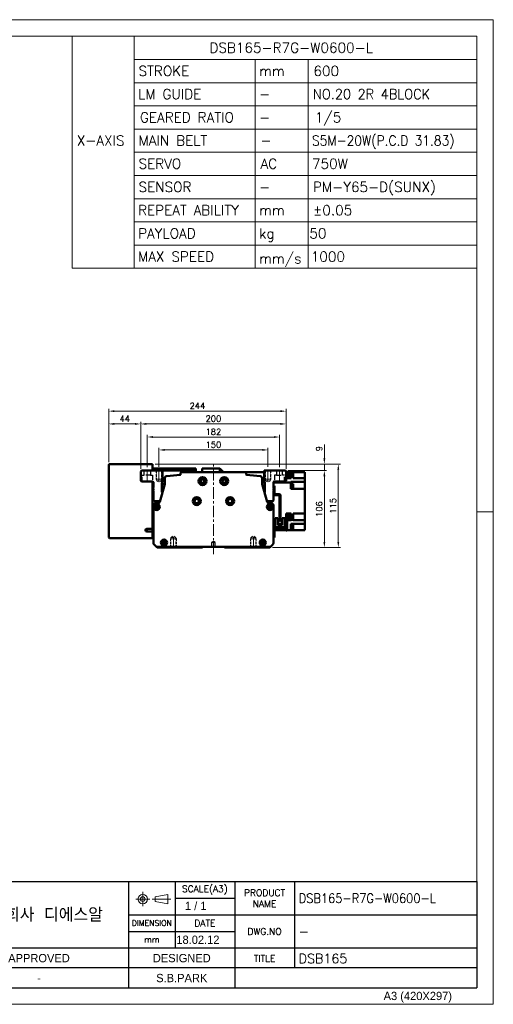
# Model space of a CAD drawing. Header units: millimetres. Extents: x 46891 to 50463, y 6223 to 9884.
# Tile 5 of 5: x 49811 to 50463, y 8529 to 9884. Entities that reach past the tile are written whole.
import ezdxf
from ezdxf.enums import TextEntityAlignment as Align

# ---------------------------------------------------------------- set-up
doc = ezdxf.new("R2010")
doc.units = ezdxf.units.MM
doc.header["$LTSCALE"] = 0.5
for name, pattern in [('CENTER', [50.8, 31.75, -6.35, 6.35, -6.35]), ('HIDDEN', [9.525, 6.35, -3.175]), ('HIDDENX2', [19.05, 12.7, -6.35])]:
    doc.linetypes.add(name, pattern=pattern)
doc.layers.get('0').update_dxf_attribs({"lineweight": 20})
for name, color, linetype, lineweight in [('1', 1, 'CENTER', 13), ('4', 4, 'Continuous', 13), ('외형선(ISO)', 7, 'Continuous', 50)]:
    doc.layers.add(name, color=color, linetype=linetype, lineweight=lineweight)
doc.layers.add('2', color=2, linetype='HIDDENX2')
doc.layers.add('3', color=3, linetype='Continuous')
doc.styles.add('ACISOGDT', font='amgdt.shx')
doc.styles.add('DSR TEXT', font='romans.shx', dxfattribs={"bigfont": 'whgtxt.shx'})
doc.styles.get("Standard").update_dxf_attribs({"font": 'romans.shx', "bigfont": 'whgtxt.shx'})
doc.dimstyles.new('DSR', dxfattribs={"dimscale": 2, "dimtxt": 3, "dimasz": 3, "dimexe": 0.5, "dimexo": 0.5, "dimgap": 0.5, "dimtad": 1, "dimdsep": 46, "dimtxsty": 'Standard', "dimcen": 2.5, "dimclrd": 4, "dimclre": 4, "dimclrt": 2, "dimadec": 0, "dimazin": 2, "dimtfac": 1, "dimtmove": 0, "dimatfit": 3, "dimfxl": 0, "dimlwd": -1, "dimlwe": -1, "dimarcsym": 0})

# ---------------------------------------------------------------- blocks, each defined once
blk = doc.blocks.new('A$C13F00394')
for p, q in [((109.11, 28.14), (105.34, 27.43)), ((105.34, 27.43), (105.34, 26.01)), ((109.11, 25.3), (109.11, 28.14)), ((-202.34, 25.67), (-191.42, 25.67)), ((-202.34, 25.3), (-191.42, 25.3)), ((105.34, 26.01), (109.11, 25.3))]:
    blk.add_line(p, q)
for radius in [1.42, 0.71]:
    blk.add_circle((101.56, 26.76), radius)
at = {"layer": '1'}
for p, q in [((103.69, 26.76), (99.44, 26.76)), ((101.56, 28.89), (101.56, 24.63)), ((104.41, 26.76), (110.04, 26.76))]:
    blk.add_line(p, q, dxfattribs=at)
at = {"layer": '3'}
for p, q in [((0, 32), (-207.68, 32)), ((0, 32), (202.32, 32)), ((0, 32), (0, 0)), ((43.43, 32), (43.43, 0)), ((97.32, 32), (97.32, 12)), ((111.32, 32), (111.32, 12)), ((129.32, 32), (129.32, 0)), ((147.32, 32), (147.32, 6)), ((202.32, 32), (202.32, 0)), ((0, 28), (25, 24)), ((43.43, 28), (0, 28)), ((25, 28), (25, 0)), ((34.7, 28), (34.7, 0)), ((111.32, 27), (129.32, 27)), ((43.43, 24), (0, 24)), ((97.32, 22), (202.32, 22)), ((43.43, 20), (0, 20)), ((43.43, 16), (0, 16)), ((97.32, 17), (129.32, 17)), ((0, 12), (129.32, 12)), ((97.32, 12), (97.32, 0)), ((129.32, 12), (202.32, 12)), ((43.43, 8), (0, 8)), ((97.32, 6), (43.43, 6)), ((129.32, 6), (97.32, 6)), ((202.32, 6), (129.32, 6)), ((43.43, 4), (0, 4)), ((0, 0), (202.32, 0))]:
    blk.add_line(p, q, dxfattribs=at)
at = {"color": 0, "style": 'DSR TEXT'}
for s, height, p in [('조립 치수 허용차', 2, (11.97, 29.02)), ('등급', 1.5, (20.77, 25.52)), ('정밀급', 1.5, (27.18, 25.37)), ('보통급', 1.3, (36.41, 25.38)), ('치수 구분', 1.5, (0.69, 24.78)), (' 0.5 초과 6 이하', 1.6, (0.56, 21.19)), (' 6 초과 30 이하', 1.6, (0.49, 17.19)), (' 30 초과 120 이하', 1.6, (0.49, 13.19)), (' 120 초과 315 이하', 1.6, (0.49, 9.19)), (' 315 초과 1000 이하', 1.6, (0.49, 5.19)), (' 1000 초과 2000 이하', 1.6, (0.49, 1.19))]:
    blk.add_text(s, height=height, dxfattribs=at).set_placement(p)
at = {"color": 7, "style": 'ACISOGDT'}
for s, p in [('APPROVED', (70.28, 8.93)), ('DESIGNED', (113.35, 8.93))]:
    blk.add_text(s, height=2.5, dxfattribs=at).set_placement(p, align=Align.MIDDLE_CENTER)
at = {"color": 7, "attachment_point": 5, "style": 'DSR TEXT'}
for s, insert, char_height in [('SCALE(A3)', (120.32, 29.5), 2), ('PRODUCT\\PNAME', (138.32, 27), 2), ('주식회사 디에스알', (70.37, 22), 4.2), ('DIMENSION', (104.32, 19.5), 1.7), ('DATE', (120.32, 19.5), 2), ('DWG.NO', (138.32, 17), 2), ('mm', (104.32, 14.5), 1.8), ('TITLE', (138.32, 8.83), 2)]:
    blk.add_mtext(s, dxfattribs=dict(at, insert=insert, char_height=char_height))
at = {"color": 0, "char_height": 1.6, "attachment_point": 5, "style": 'DSR TEXT'}
for s, insert in [('%%P0.05', (29.85, 22)), ('%%P0.1', (39.07, 22)), ('%%P0.1', (29.85, 18)), ('%%P0.2', (39.07, 18)), ('%%P0.15', (29.85, 14)), ('%%P0.3', (39.07, 14)), ('%%P0.2', (29.85, 10)), ('%%P0.5', (39.07, 10)), ('%%P0.3', (29.85, 6)), ('%%P0.8', (39.07, 6)), ('%%P0.5', (29.85, 2)), ('%%P1.2', (39.07, 2))]:
    blk.add_mtext(s, dxfattribs=dict(at, insert=insert))
at = {"layer": '4', "color": 0, "style": 'DSR TEXT'}
blk.add_text('NOTE', height=3, dxfattribs=at).set_placement((-202.39, 26.38))
blk = doc.blocks.new('A$C1C1952E1')
for p, q in [((293, 292), (293, 222)), ((311.67, 292), (311.67, 222)), ((311.67, 285), (415, 285)), ((348.18, 285), (348.18, 222)), ((364.13, 285), (364.13, 222)), ((311.67, 278), (415, 278)), ((311.67, 271), (415, 271)), ((311.67, 264), (415, 264)), ((311.67, 257), (415, 257)), ((311.67, 250), (415, 250)), ((311.67, 243), (415, 243)), ((311.67, 236), (415, 236)), ((311.67, 229), (415, 229)), ((293, 222), (415, 222))]:
    blk.add_line(p, q)
at = {"color": 1}
blk.add_lwpolyline([(0, 0), (420, 0), (420, 297), (0, 297)], close=True, dxfattribs=at)
at = {"color": 3}
blk.add_lwpolyline([(5, 5), (415, 5), (415, 292), (5, 292)], close=True, dxfattribs=at)
at = {"color": 7, "style": 'ACISOGDT'}
blk.add_text('A3 (420X297)', height=2.5, dxfattribs=at).set_placement((386.91, 1.28))
blk = doc.blocks.new('A$C1E181772')
at = {"layer": '외형선(ISO)'}
for p, q in [((17.4, 71), (17.4, 59.6)), ((19, 71), (17.4, 71)), ((9, 22), (9, 57.5)), ((10.6, 57.5), (10.6, 22)), ((11.1, 59.6), (16.9, 59.6)), ((16.9, 58), (11.1, 58)), ((17.4, 59.6), (18.9, 59.6)), ((1.6, 25), (0, 25)), ((0, 22), (0, 25)), ((0, 22), (0, 12)), ((1.6, 25), (1.6, 22)), ((1.6, 12.1), (1.6, 22)), ((3.3, 26.5), (3.3, 14.1)), ((7, 26.5), (3.3, 26.5)), ((3.3, 11.6), (3.3, 14.1)), ((5.3, 14.1), (3.3, 14.1)), ((14.7, 14.1), (5.3, 14.1)), ((7, 17.1), (7, 26.5)), ((7, 18.1), (13, 18.1)), ((13, 17.8), (7, 17.8)), ((7, 17.1), (13, 17.1)), ((10.6, 22), (9, 22)), ((16.7, 26.5), (13, 26.5)), ((13, 26.5), (13, 17.1)), ((16.7, 14.1), (14.7, 14.1)), ((16.7, 14.1), (16.7, 26.5)), ((16.7, 14.1), (16.7, 11.6)), ((2, 10), (16.9, 10)), ((17, 11.6), (2.1, 11.6)), ((17.4, 9.5), (17.4, 3)), ((17.4, 0), (17.4, 3)), ((17.4, 0), (19, 0))]:
    blk.add_line(p, q, dxfattribs=at)
for centre, radius, start, end in [((11.1, 57.5), 2.1, 90, 180), ((11.1, 57.5), 0.5, 90, 180), ((16.9, 60.1), 0.5, 270, 0), ((16.9, 60.1), 2.1, 270, 346.2259), ((2, 12), 2, 179.9999, 269.9999), ((2.1, 12.1), 0.5, 179.9999, 269.9999), ((16.9, 9.5), 0.5, 359.9999, 89.9999), ((17, 9.6), 2, 0.2454, 89.9999)]:
    blk.add_arc(centre, radius, start, end, dxfattribs=at)
blk = doc.blocks.new('*D127')
at = {"color": 1, "linetype": 'ByBlock'}
for p, q in [((50002.9, 9268.6), (50002.9, 9295)), ((50145.1, 9292), (50010.7, 9292)), ((50152.9, 9268.6), (50152.9, 9295))]:
    blk.add_line(p, q, dxfattribs=at)
at = {"color": 1}
for points in [[(50010.7, 9293.3), (50010.7, 9290.7), (50002.9, 9292)], [(50145.1, 9293.3), (50145.1, 9290.7), (50152.9, 9292)]]:
    blk.add_solid(points, dxfattribs=at)
at = {"layer": 'Defpoints', "color": 0}
for p in [(50002.9, 9292), (50002.9, 9265), (50152.9, 9265)]:
    blk.add_point(p, dxfattribs=at)
at = {"color": 3, "insert": (50077.9, 9299.2), "char_height": 8.4, "attachment_point": 5, "style": 'DSR TEXT'}
blk.add_mtext('150', dxfattribs=at)
blk = doc.blocks.new('*D128')
at = {"color": 1, "linetype": 'ByBlock'}
for p, q in [((49986.9, 9268.2), (49986.9, 9312.8)), ((50168.9, 9268.2), (50168.9, 9312.8)), ((50161.1, 9309.8), (49994.7, 9309.8))]:
    blk.add_line(p, q, dxfattribs=at)
at = {"color": 1}
for points in [[(49994.7, 9311.1), (49994.7, 9308.5), (49986.9, 9309.8)], [(50161.1, 9311.1), (50161.1, 9308.5), (50168.9, 9309.8)]]:
    blk.add_solid(points, dxfattribs=at)
at = {"layer": 'Defpoints', "color": 0}
for p in [(49986.9, 9309.8), (49986.9, 9264.6), (50168.9, 9264.6)]:
    blk.add_point(p, dxfattribs=at)
at = {"color": 3, "insert": (50077.9, 9317), "char_height": 8.4, "attachment_point": 5, "style": 'DSR TEXT'}
blk.add_mtext('182', dxfattribs=at)
blk = doc.blocks.new('*D129')
at = {"color": 1, "linetype": 'ByBlock'}
for p, q in [((49977.9, 9266.2), (49977.9, 9330.8)), ((50170.1, 9327.8), (49985.7, 9327.8)), ((50177.9, 9266.2), (50177.9, 9330.8))]:
    blk.add_line(p, q, dxfattribs=at)
at = {"color": 1}
for points in [[(49985.7, 9329.1), (49985.7, 9326.5), (49977.9, 9327.8)], [(50170.1, 9329.1), (50170.1, 9326.5), (50177.9, 9327.8)]]:
    blk.add_solid(points, dxfattribs=at)
at = {"layer": 'Defpoints', "color": 0}
for p in [(49977.9, 9327.8), (49977.9, 9262.6), (50177.9, 9262.6)]:
    blk.add_point(p, dxfattribs=at)
at = {"color": 3, "insert": (50077.9, 9335), "char_height": 8.4, "attachment_point": 5, "style": 'DSR TEXT'}
blk.add_mtext('200', dxfattribs=at)
blk = doc.blocks.new('*D130')
at = {"color": 1, "linetype": 'ByBlock'}
for p, q in [((49933.9, 9275.2), (49933.9, 9330.8)), ((49970.1, 9327.8), (49941.7, 9327.8)), ((49977.9, 9266.2), (49977.9, 9330.8))]:
    blk.add_line(p, q, dxfattribs=at)
at = {"color": 1}
for points in [[(49941.7, 9329.1), (49941.7, 9326.5), (49933.9, 9327.8)], [(49970.1, 9329.1), (49970.1, 9326.5), (49977.9, 9327.8)]]:
    blk.add_solid(points, dxfattribs=at)
at = {"layer": 'Defpoints', "color": 0}
for p in [(49933.9, 9327.8), (49933.9, 9271.6), (49977.9, 9262.6)]:
    blk.add_point(p, dxfattribs=at)
at = {"color": 3, "insert": (49955.9, 9335), "char_height": 8.4, "attachment_point": 5, "style": 'DSR TEXT'}
blk.add_mtext('44', dxfattribs=at)
blk = doc.blocks.new('*D147')
at = {"color": 1, "linetype": 'ByBlock'}
for p, q in [((49933.9, 9275.2), (49933.9, 9348.4)), ((49941.7, 9345.4), (50170.1, 9345.4)), ((50177.9, 9266.2), (50177.9, 9348.4))]:
    blk.add_line(p, q, dxfattribs=at)
at = {"color": 1}
for points in [[(49941.7, 9346.7), (49941.7, 9344.1), (49933.9, 9345.4)], [(50170.1, 9346.7), (50170.1, 9344.1), (50177.9, 9345.4)]]:
    blk.add_solid(points, dxfattribs=at)
at = {"layer": 'Defpoints', "color": 0}
for p in [(50177.9, 9345.4), (49933.9, 9271.6), (50177.9, 9262.6)]:
    blk.add_point(p, dxfattribs=at)
at = {"color": 3, "insert": (50055.9, 9352.6), "char_height": 8.4, "attachment_point": 5, "style": 'DSR TEXT'}
blk.add_mtext('244', dxfattribs=at)
blk = doc.blocks.new('*D148')
at = {"color": 1, "linetype": 'ByBlock'}
for p, q in [((50180.5, 9263.6), (50233.6, 9263.6)), ((50230.6, 9255.8), (50230.6, 9165.4)), ((50159, 9157.6), (50233.6, 9157.6))]:
    blk.add_line(p, q, dxfattribs=at)
at = {"color": 1}
for points in [[(50229.3, 9255.8), (50231.9, 9255.8), (50230.6, 9263.6)], [(50229.3, 9165.4), (50231.9, 9165.4), (50230.6, 9157.6)]]:
    blk.add_solid(points, dxfattribs=at)
at = {"layer": 'Defpoints', "color": 0}
for p in [(50176.9, 9263.6), (50155.4, 9157.6), (50230.6, 9157.6)]:
    blk.add_point(p, dxfattribs=at)
at = {"color": 3, "insert": (50223.4, 9210.6), "char_height": 8.4, "attachment_point": 5, "rotation": 90, "style": 'DSR TEXT'}
blk.add_mtext('106', dxfattribs=at)
blk = doc.blocks.new('*D149')
at = {"color": 1, "linetype": 'ByBlock'}
for p, q in [((50230.6, 9280.4), (50230.6, 9299.4)), ((49997.5, 9272.6), (50233.6, 9272.6)), ((50230.6, 9263.6), (50230.6, 9272.6)), ((50180.5, 9263.6), (50233.6, 9263.6)), ((50230.6, 9255.8), (50230.6, 9248))]:
    blk.add_line(p, q, dxfattribs=at)
at = {"color": 1}
for points in [[(50229.3, 9280.4), (50231.9, 9280.4), (50230.6, 9272.6)], [(50229.3, 9255.8), (50231.9, 9255.8), (50230.6, 9263.6)]]:
    blk.add_solid(points, dxfattribs=at)
at = {"layer": 'Defpoints', "color": 0}
for p in [(49993.9, 9272.6), (50230.6, 9272.6), (50176.9, 9263.6)]:
    blk.add_point(p, dxfattribs=at)
at = {"color": 3, "insert": (50223.4, 9293.8), "char_height": 8.4, "attachment_point": 5, "rotation": 90, "style": 'DSR TEXT'}
blk.add_mtext('9', dxfattribs=at)
blk = doc.blocks.new('*D150')
at = {"color": 1, "linetype": 'ByBlock'}
for p, q in [((49997.5, 9272.6), (50252.8, 9272.6)), ((50249.8, 9264.8), (50249.8, 9165.4)), ((50159, 9157.6), (50252.8, 9157.6))]:
    blk.add_line(p, q, dxfattribs=at)
at = {"color": 1}
for points in [[(50248.5, 9264.8), (50251.1, 9264.8), (50249.8, 9272.6)], [(50248.5, 9165.4), (50251.1, 9165.4), (50249.8, 9157.6)]]:
    blk.add_solid(points, dxfattribs=at)
at = {"layer": 'Defpoints', "color": 0}
for p in [(49993.9, 9272.6), (50155.4, 9157.6), (50249.8, 9157.6)]:
    blk.add_point(p, dxfattribs=at)
at = {"color": 3, "insert": (50242.6, 9215.1), "char_height": 8.4, "attachment_point": 5, "rotation": 90, "style": 'DSR TEXT'}
blk.add_mtext('115', dxfattribs=at)

msp = doc.modelspace()

# ---------------------------------------------------------------- linework, layer by layer
at = {"color": 2, "linetype": 'HIDDEN'}
for p, q in [((49998.88508, 9263.5696), (49998.88508, 9251.5696)), ((49999.48508, 9262.9696), (49998.88508, 9263.5696)), ((49999.48508, 9262.9696), (50006.28508, 9262.9696)), ((49999.48508, 9262.9696), (49999.48508, 9249.5696)), ((50006.28508, 9262.9696), (50006.88508, 9263.5696)), ((50006.28508, 9262.9696), (50006.28508, 9249.5696)), ((50006.88508, 9263.5696), (50006.88508, 9251.5696)), ((50148.88508, 9263.5696), (50148.88508, 9251.5696)), ((50149.48508, 9262.9696), (50148.88508, 9263.5696)), ((50149.48508, 9262.9696), (50156.28508, 9262.9696)), ((50149.48508, 9262.9696), (50149.48508, 9249.5696)), ((50156.28508, 9262.9696), (50156.88508, 9263.5696)), ((50156.28508, 9262.9696), (50156.28508, 9249.5696)), ((50156.88508, 9263.5696), (50156.88508, 9251.5696)), ((49998.88508, 9251.5696), (50006.88508, 9251.5696)), ((49998.88508, 9251.5696), (49999.48508, 9250.53037)), ((49999.48508, 9249.5696), (50006.28508, 9249.5696)), ((49999.48508, 9249.5696), (50002.88508, 9247.60661)), ((50006.28508, 9249.5696), (50002.88508, 9247.60661)), ((50006.88508, 9251.5696), (50006.28508, 9250.53037)), ((50148.88508, 9251.5696), (50156.88508, 9251.5696)), ((50148.88508, 9251.5696), (50149.48508, 9250.53037)), ((50149.48508, 9249.5696), (50156.28508, 9249.5696)), ((50149.48508, 9249.5696), (50152.88508, 9247.60661)), ((50156.28508, 9249.5696), (50152.88508, 9247.60661)), ((50156.88508, 9251.5696), (50156.28508, 9250.53037)), ((50018.88508, 9169.5696), (50019.48508, 9170.60883)), ((50018.88508, 9169.5696), (50026.88508, 9169.5696)), ((50018.88508, 9157.5696), (50018.88508, 9169.5696)), ((50019.48508, 9171.5696), (50022.88508, 9173.53259)), ((50019.48508, 9171.5696), (50026.28508, 9171.5696)), ((50019.48508, 9158.1696), (50019.48508, 9171.5696)), ((50026.28508, 9171.5696), (50022.88508, 9173.53259)), ((50026.28508, 9158.1696), (50026.28508, 9171.5696)), ((50026.88508, 9169.5696), (50026.28508, 9170.60883)), ((50026.88508, 9157.5696), (50026.88508, 9169.5696)), ((50128.88508, 9169.5696), (50129.48508, 9170.60883)), ((50136.88508, 9169.5696), (50128.88508, 9169.5696)), ((50128.88508, 9157.5696), (50128.88508, 9169.5696)), ((50129.48508, 9171.5696), (50132.88508, 9173.53259)), ((50136.28508, 9171.5696), (50129.48508, 9171.5696)), ((50129.48508, 9158.1696), (50129.48508, 9171.5696)), ((50136.28508, 9171.5696), (50132.88508, 9173.53259)), ((50136.28508, 9158.1696), (50136.28508, 9171.5696)), ((50136.88508, 9169.5696), (50136.28508, 9170.60883)), ((50136.88508, 9157.5696), (50136.88508, 9169.5696)), ((50019.48508, 9158.1696), (50018.88508, 9157.5696)), ((50019.48508, 9158.1696), (50026.28508, 9158.1696)), ((50026.28508, 9158.1696), (50026.88508, 9157.5696)), ((50129.48508, 9158.1696), (50128.88508, 9157.5696)), ((50136.28508, 9158.1696), (50129.48508, 9158.1696)), ((50136.28508, 9158.1696), (50136.88508, 9157.5696))]:
    msp.add_line(p, q, dxfattribs=at)
at = {"color": 1, "linetype": 'CENTER'}
for p, q in [((50002.88508, 9265.00514), (50002.88508, 9246.44044)), ((50152.88508, 9265.00514), (50152.88508, 9246.44044)), ((50022.88508, 9156.13405), (50022.88508, 9174.69876)), ((50132.88508, 9156.13405), (50132.88508, 9174.69876))]:
    msp.add_line(p, q, dxfattribs=at)
at = {"color": 1}
msp.add_line((50463.13132, 9206.60102), (50440.31632, 9206.60102), dxfattribs=at)
at = {"layer": '1'}
for p, q in [((50077.88508, 9148.5696), (50077.88508, 9271.5696)), ((49986.88508, 9247.5696), (49986.88508, 9264.5696)), ((50168.88508, 9247.5696), (50168.88508, 9264.5696))]:
    msp.add_line(p, q, dxfattribs=at)
at = {"layer": '2'}
for p, q in [((49979.88508, 9257.0696), (49982.63508, 9257.0696)), ((49979.88508, 9248.5696), (49979.88508, 9257.0696)), ((49982.63508, 9257.0696), (49982.63508, 9263.5696)), ((49991.13508, 9257.0696), (49982.63508, 9257.0696)), ((49991.13508, 9263.5696), (49991.13508, 9257.0696)), ((49991.13508, 9257.0696), (49993.88508, 9257.0696)), ((49993.88508, 9257.0696), (49993.88508, 9248.5696)), ((50164.63508, 9257.0696), (50161.88508, 9257.0696)), ((50161.88508, 9257.0696), (50161.88508, 9248.5696)), ((50164.63508, 9263.5696), (50164.63508, 9257.0696)), ((50164.63508, 9257.0696), (50173.13508, 9257.0696)), ((50173.13508, 9257.0696), (50173.13508, 9263.5696)), ((50175.88508, 9257.0696), (50173.13508, 9257.0696)), ((50175.88508, 9248.5696), (50175.88508, 9257.0696)), ((50077.88508, 9166.07175), (50075.38508, 9164.5696)), ((50075.38508, 9164.5696), (50075.38508, 9158.5696)), ((50080.38508, 9164.5696), (50075.38508, 9164.5696)), ((50080.38508, 9164.5696), (50077.88508, 9166.07175)), ((50080.38508, 9158.5696), (50080.38508, 9164.5696))]:
    msp.add_line(p, q, dxfattribs=at)
at = {"layer": '3'}
for p in [(50440.31632, 8697.82652), (49517.14175, 8551.81052)]:
    msp.add_line(p, (50440.31632, 8551.81052), dxfattribs=at)
at = {"layer": '외형선(ISO)'}
for p, q in [((49933.88508, 9171.5696), (49933.88508, 9271.5696)), ((49934.88508, 9272.5696), (49993.88508, 9272.5696)), ((49993.88508, 9271.5696), (49993.88508, 9272.5696)), ((49993.88508, 9263.5696), (49993.88508, 9271.5696)), ((49977.88507, 9262.5696), (49978.88507, 9263.5696)), ((49977.88507, 9249.5696), (49977.88507, 9262.5696)), ((49978.88507, 9263.5696), (50007.88507, 9263.5696)), ((49993.88508, 9266.5696), (50000.88508, 9266.5696)), ((50000.88508, 9266.5696), (50000.88508, 9263.5696)), ((50040.88508, 9266.5696), (50000.88508, 9266.5696)), ((50000.88508, 9263.62181), (50040.88508, 9263.62181)), ((50007.88507, 9263.5696), (50007.88507, 9248.89414)), ((50032.65767, 9258.05688), (50032.65767, 9259.5696)), ((50034.65767, 9261.5696), (50121.11248, 9261.5696)), ((50040.88508, 9263.62181), (50040.88508, 9266.5696)), ((50040.88508, 9266.5696), (50040.88508, 9263.62181)), ((50040.88508, 9266.5696), (50053.88508, 9266.5696)), ((50040.88508, 9261.5696), (50040.88508, 9263.62181)), ((50040.88508, 9261.5696), (50040.88508, 9263.62181)), ((50040.88508, 9263.62181), (50053.88508, 9263.62181)), ((50053.88508, 9266.5696), (50053.88508, 9263.62181)), ((50053.88508, 9263.62181), (50053.88508, 9261.5696)), ((50062.43508, 9266.5696), (50062.43508, 9261.5696)), ((50062.43508, 9266.5696), (50086.88508, 9266.5696)), ((50086.88508, 9261.5696), (50086.88508, 9266.5696)), ((50091.88508, 9261.5696), (50086.88508, 9266.5696)), ((50147.88507, 9261.5696), (50121.11248, 9261.5696)), ((50123.11248, 9259.5696), (50123.11248, 9258.05688)), ((50147.88507, 9248.89414), (50147.88507, 9263.5696)), ((50147.88507, 9263.5696), (50176.88507, 9263.5696)), ((50176.88507, 9263.5696), (50177.88507, 9262.5696)), ((50177.88507, 9262.5696), (50177.88507, 9249.5696)), ((50177.88508, 9261.7895), (50178.88508, 9261.7895)), ((50178.88508, 9254.1895), (50178.88508, 9261.7895)), ((50179.88508, 9261.5696), (50178.88508, 9261.5696)), ((50178.88508, 9261.4895), (50181.48508, 9261.4895)), ((50179.88508, 9261.5696), (50184.88508, 9261.5696)), ((50179.88508, 9261.5696), (50179.88508, 9261.4895)), ((50181.48508, 9254.4895), (50181.48508, 9261.4895)), ((50184.88508, 9261.5696), (50187.88508, 9261.5696)), ((50184.88508, 9261.5696), (50184.88508, 9253.1696)), ((50203.88508, 9261.5696), (50187.88508, 9261.5696)), ((50187.88508, 9253.1696), (50187.88508, 9261.5696)), ((50203.88508, 9257.1696), (50203.88508, 9261.5696)), ((50203.88508, 9257.1696), (50203.88508, 9253.1696)), ((49978.88507, 9248.5696), (49977.88507, 9249.5696)), ((49994.38507, 9248.5696), (49978.88507, 9248.5696)), ((49993.88508, 9183.5696), (49993.88508, 9248.5696)), ((49995.38507, 9241.0696), (49995.38507, 9247.5696)), ((50004.12471, 9220.49266), (50010.81842, 9244.89629)), ((50006.88507, 9245.89414), (50006.88507, 9234.5696)), ((50010.88508, 9245.5696), (50006.88508, 9245.5696)), ((50007.88507, 9250.4246), (50010.88508, 9250.4246)), ((50010.88508, 9245.25527), (50010.88508, 9253.03272)), ((50144.88508, 9253.03272), (50144.88508, 9245.25527)), ((50144.88508, 9247.23578), (50148.70171, 9247.23578)), ((50144.95173, 9244.89629), (50151.64544, 9220.49266)), ((50148.88507, 9234.5696), (50148.88507, 9245.89414)), ((50160.38507, 9247.5696), (50160.38507, 9241.0696)), ((50160.38507, 9247.23578), (50184.38508, 9247.23578)), ((50176.88507, 9248.5696), (50161.38507, 9248.5696)), ((50177.88507, 9249.5696), (50176.88507, 9248.5696)), ((50177.88508, 9254.1895), (50178.88508, 9254.1895)), ((50179.88508, 9253.13054), (50177.88508, 9253.13054)), ((50178.88508, 9254.4895), (50181.48508, 9254.4895)), ((50179.88508, 9253.1696), (50179.88508, 9254.4895)), ((50179.88508, 9253.1696), (50179.88508, 9253.13054)), ((50179.88508, 9253.1696), (50184.88508, 9253.1696)), ((50184.38508, 9247.93671), (50203.88508, 9247.93671)), ((50184.38508, 9247.93671), (50184.38508, 9247.90227)), ((50184.38508, 9247.23578), (50184.38508, 9247.90227)), ((50184.38508, 9247.23578), (50184.38508, 9238.2696)), ((50184.88508, 9245.76817), (50184.38508, 9245.76817)), ((50184.88508, 9239.76817), (50184.88508, 9245.76817)), ((50185.58508, 9245.71817), (50184.88508, 9245.71817)), ((50185.58508, 9239.81817), (50185.58508, 9245.71817)), ((50187.58508, 9245.51817), (50185.58508, 9245.51817)), ((50187.58508, 9240.01817), (50187.58508, 9245.51817)), ((50187.88508, 9253.1696), (50203.88508, 9253.1696)), ((50203.88508, 9253.01344), (50203.88508, 9253.1696)), ((50203.88508, 9253.01344), (50203.88508, 9247.93671)), ((50203.88508, 9242.7696), (50203.88508, 9247.93671)), ((50203.88508, 9242.7696), (50203.88508, 9238.2696)), ((49995.88507, 9240.5696), (49995.38507, 9241.0696)), ((49995.38507, 9240.0696), (49995.88507, 9240.5696)), ((49995.38507, 9239.0696), (49995.38507, 9240.0696)), ((49995.88507, 9238.5696), (49995.38507, 9239.0696)), ((49995.38507, 9238.0696), (49995.88507, 9238.5696)), ((49995.38507, 9237.0696), (49995.38507, 9238.0696)), ((49995.88507, 9236.5696), (49995.38507, 9237.0696)), ((49995.38507, 9236.0696), (49995.88507, 9236.5696)), ((49995.38507, 9222.5696), (49995.38507, 9236.0696)), ((50006.88508, 9241.5696), (50009.90594, 9241.5696)), ((50160.38507, 9241.0696), (50159.88507, 9240.5696)), ((50159.88507, 9240.5696), (50160.38507, 9240.0696)), ((50160.38507, 9239.0696), (50159.88507, 9238.5696)), ((50159.88507, 9238.5696), (50160.38507, 9238.0696)), ((50160.38507, 9237.0696), (50159.88507, 9236.5696)), ((50159.88507, 9236.5696), (50160.38507, 9236.0696)), ((50160.38507, 9240.0696), (50160.38507, 9239.0696)), ((50160.38507, 9238.0696), (50160.38507, 9237.0696)), ((50160.38507, 9236.0696), (50160.38507, 9222.5696)), ((50184.88508, 9239.76817), (50184.38508, 9239.76817)), ((50184.38508, 9238.2696), (50203.88508, 9238.2696)), ((50185.58508, 9239.81817), (50184.88508, 9239.81817)), ((50187.58508, 9240.01817), (50185.58508, 9240.01817)), ((50203.88508, 9204.3696), (50203.88508, 9238.2696)), ((49995.38508, 9163.81224), (49995.38508, 9215.5696)), ((50002.88507, 9221.5696), (49996.38507, 9221.5696)), ((49998.38508, 9218.5696), (50001.32468, 9218.5696)), ((50159.38507, 9221.5696), (50152.88507, 9221.5696)), ((50154.44547, 9218.5696), (50157.38508, 9218.5696)), ((50160.38508, 9215.5696), (50160.38508, 9163.81224)), ((50179.88508, 9204.37102), (50177.88508, 9204.37102)), ((50177.88508, 9201.1329), (50177.88508, 9204.37102)), ((50177.88508, 9203.65898), (50178.88508, 9203.65898)), ((50178.88508, 9196.56979), (50178.88508, 9203.65898)), ((50178.88508, 9203.35898), (50181.48508, 9203.35898)), ((50179.88508, 9204.37102), (50179.88508, 9204.3696)), ((50179.88508, 9204.3696), (50184.88508, 9204.3696)), ((50179.88508, 9203.35898), (50179.88508, 9204.3696)), ((50181.48508, 9196.35898), (50181.48508, 9203.35898)), ((50184.88508, 9204.3696), (50184.88508, 9195.90341)), ((50203.88508, 9204.3696), (50187.88508, 9204.3696)), ((50187.88508, 9204.3696), (50187.88508, 9195.90341)), ((50203.88508, 9204.3696), (50203.88508, 9200.3696)), ((50160.38508, 9195.90341), (50162.68509, 9195.90341)), ((50166.38509, 9195.90341), (50168.78508, 9195.90341)), ((50170.38508, 9195.90341), (50172.38509, 9195.90341)), ((50176.08509, 9195.90341), (50177.78508, 9195.90341)), ((50177.88508, 9201.1329), (50177.88508, 9198.58506)), ((50177.88508, 9196.56979), (50177.88508, 9198.58506)), ((50179.38507, 9196.35898), (50181.48508, 9196.35898)), ((50179.38508, 9195.24496), (50179.88508, 9195.24496)), ((50179.88508, 9196.35898), (50179.88508, 9195.24765)), ((50179.88508, 9195.24765), (50179.88508, 9195.24496)), ((50179.88508, 9195.24765), (50184.88508, 9195.24765)), ((50184.38508, 9190.4696), (50203.88508, 9190.4696)), ((50184.38508, 9190.4696), (50184.38508, 9190.12575)), ((50184.38508, 9181.5696), (50184.38508, 9190.12575)), ((50184.88508, 9189.00866), (50184.38508, 9189.00866)), ((50184.88508, 9195.90341), (50187.88508, 9195.90341)), ((50184.88508, 9195.90341), (50184.88508, 9195.24765)), ((50184.88508, 9183.00866), (50184.88508, 9189.00866)), ((50185.58508, 9188.95866), (50184.88508, 9188.95866)), ((50185.58508, 9183.05866), (50185.58508, 9188.95866)), ((50187.58508, 9188.75866), (50185.58508, 9188.75866)), ((50187.58508, 9183.25866), (50187.58508, 9188.75866)), ((50187.88508, 9195.24765), (50187.88508, 9195.90341)), ((50187.88508, 9195.24765), (50203.88508, 9195.24765)), ((50203.88508, 9195.24765), (50203.88508, 9200.3696)), ((50203.88508, 9195.23693), (50203.88508, 9195.24765)), ((50203.88508, 9195.23693), (50203.88508, 9190.4696)), ((50203.88508, 9190.4696), (50203.88508, 9185.9696)), ((49993.88508, 9183.5696), (49986.38508, 9183.5696)), ((49986.38508, 9179.5696), (49993.88508, 9179.5696)), ((49993.88508, 9185.5696), (49995.38508, 9185.5696)), ((49993.88508, 9184.97725), (49995.38508, 9184.97725)), ((49993.88508, 9179.5696), (49993.88508, 9183.5696)), ((49993.88508, 9171.5696), (49993.88508, 9179.5696)), ((49993.88508, 9176.5696), (49995.38508, 9176.5696)), ((50160.38508, 9181.5696), (50184.38508, 9181.5696)), ((50177.88508, 9181.5696), (50177.88508, 9181.3497)), ((50177.88508, 9181.3497), (50178.88508, 9181.3497)), ((50178.88508, 9181.3497), (50178.88508, 9181.5696)), ((50184.88508, 9183.00866), (50184.38508, 9183.00866)), ((50184.38508, 9181.5696), (50203.88508, 9181.5696)), ((50185.58508, 9183.05866), (50184.88508, 9183.05866)), ((50187.58508, 9183.25866), (50185.58508, 9183.25866)), ((50203.88508, 9181.5696), (50203.88508, 9185.9696)), ((49993.88508, 9170.5696), (49934.88508, 9170.5696)), ((49993.88508, 9170.5696), (49993.88508, 9171.5696)), ((49999.38508, 9158.5696), (49996.26375, 9161.69092)), ((50159.5064, 9161.69092), (50156.38508, 9158.5696)), ((50000.38508, 9157.5696), (49999.38508, 9158.5696)), ((50156.38508, 9158.5696), (49999.38508, 9158.5696)), ((50061.88508, 9157.5696), (50000.38508, 9157.5696)), ((50062.73863, 9158.42315), (50061.88508, 9157.5696)), ((50093.88508, 9157.5696), (50093.03152, 9158.42315)), ((50155.38508, 9157.5696), (50093.88508, 9157.5696)), ((50156.38508, 9158.5696), (50155.38508, 9157.5696))]:
    msp.add_line(p, q, dxfattribs=at)
for centre, radius in [((50062.88508, 9249.0696), 5.5), ((50062.88508, 9249.0696), 3.3), ((50062.88508, 9249.0696), 2.4585), ((50092.88508, 9249.0696), 5.5), ((50092.88508, 9249.0696), 3.3), ((50092.88508, 9249.0696), 2.4585), ((49999.88508, 9213.5696), 4.25), ((49999.88508, 9213.5696), 2.25), ((50054.88508, 9221.5696), 5.5), ((50054.88508, 9221.5696), 3.3), ((50054.88508, 9221.5696), 2.9585), ((50100.88508, 9221.5696), 5.5), ((50100.88508, 9221.5696), 3.3), ((50100.88508, 9221.5696), 2.9585), ((50155.88508, 9213.5696), 4.25), ((50155.88508, 9213.5696), 2.25), ((49986.38508, 9181.5696), 1.2295), ((50009.88508, 9164.5696), 4.25), ((50009.88508, 9164.5696), 2.25), ((50145.88508, 9164.5696), 4.25), ((50145.88508, 9164.5696), 2.25)]:
    msp.add_circle(centre, radius, dxfattribs=at)
for centre, radius, start, end in [((49934.88508, 9271.5696), 1, 90, 180), ((50063.88507, 8761.5696), 497, 93.6564443, 95.80911533), ((50032.15767, 9258.05688), 0.5, 273.65644439, 0), ((50034.65767, 9259.5696), 2, 89.99999994, 180), ((50121.11248, 9259.5696), 2, 0, 89.99999994), ((50123.61248, 9258.05688), 0.5, 180, 266.3435556), ((50091.88507, 8761.5696), 497, 84.19088456, 86.34355559), ((49994.38507, 9247.5696), 1, 0, 90), ((50011.88507, 9245.89414), 5, 143.13010235, 180), ((50009.88508, 9245.25527), 1, 338.96248892, 0), ((50013.88508, 9253.03272), 3, 95.80911533, 180), ((50141.88508, 9253.03272), 3, 0, 84.19088457), ((50145.88508, 9245.25527), 1, 180, 201.03751097), ((50143.88507, 9245.89414), 5, 0, 36.86989765), ((50161.38507, 9247.5696), 1, 90, 180), ((50007.88507, 9234.5696), 1, 180, 260.24123115), ((50147.88507, 9234.5696), 1, 279.75882445, 0), ((49996.38507, 9222.5696), 1, 180, 270), ((49998.38508, 9215.5696), 3, 89.99999994, 180), ((50001.32468, 9221.5696), 3, 269.99999994, 338.96248892), ((50002.88507, 9218.5696), 3, 61.42735458, 90), ((50152.88507, 9218.5696), 3, 90, 118.57262696), ((50154.44547, 9221.5696), 3, 201.03751097, 269.99999994), ((50157.38508, 9215.5696), 3, 0, 89.99999994), ((50159.38507, 9222.5696), 1, 270, 0), ((49999.88508, 9213.5696), 1.5, 41.40962211, 318.59037789), ((50001.38508, 9214.89247), 0.5, 221.40962211, 335.37911493), ((50001.38508, 9212.24672), 0.5, 24.62090608, 138.59037789), ((49999.88507, 9213.5696), 1.621, 328.98236195, 31.01763805), ((50154.38508, 9214.89247), 0.5, 204.62089557, 318.59037789), ((50154.38508, 9212.24672), 0.5, 41.40962211, 155.37910442), ((50155.88508, 9213.5696), 1.5, 221.40962211, 138.59037789), ((49986.38508, 9181.5696), 2, 90, 270), ((49934.88508, 9171.5696), 1, 180, 270), ((49998.38508, 9163.81224), 3, 180, 224.99999995), ((50009.88508, 9164.5696), 1.6, 134.4153086, 45.5846914), ((50008.41538, 9166.0696), 0.5, 314.4153086, 55.46539163), ((50011.35477, 9166.0696), 0.5, 124.5346146, 225.5846914), ((50145.88508, 9164.5696), 1.6, 134.4153086, 45.5846914), ((50144.41538, 9166.0696), 0.5, 314.4153086, 55.4653777), ((50147.35477, 9166.0696), 0.5, 124.53462853, 225.5846914), ((50157.38508, 9163.81224), 3, 314.99999994, 0), ((50063.09218, 9158.0696), 0.5, 90, 135), ((50092.67797, 9158.0696), 0.5, 45, 90)]:
    msp.add_arc(centre, radius, start, end, dxfattribs=at)

# ---------------------------------------------------------------- block references
at = {"xscale": 4.563000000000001, "yscale": 4.563000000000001, "zscale": 4.563000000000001}
for name, p in [('A$C1C1952E1', (48546.67132, 8528.99552)), ('A$C13F00394', (49517.14175, 8551.81052))]:
    msp.add_blockref(name, p, dxfattribs=at)
at = {"xscale": -1}
msp.add_blockref('A$C1E181772', (50179.3851, 9171.56976), dxfattribs=at)

# ---------------------------------------------------------------- texts
at = {"color": 3, "style": 'DSR TEXT'}
for s, p in [('DSB165-R7G-W0600-L', (50072.40644, 9838.75558)), ('STROKE', (49974.85562, 9806.81458)), ('LM GUIDE', (49974.20261, 9774.87358)), ('X-AXIS', (49889.77994, 9710.99158)), ('MAIN BELT', (49974.85562, 9710.99158)), ('SERVO', (49974.85562, 9679.05058)), ('SENSOR', (49974.85562, 9647.10958)), ('REPEAT ABILITY', (49974.20261, 9615.16858)), ('PAYLOAD', (49974.20261, 9583.22758)), ('MAX SPEED', (49974.20261, 9551.28658))]:
    msp.add_text(s, height=13.713336, dxfattribs=at).set_placement(p)
at = {"color": 7, "style": 'DSR TEXT'}
for s, height, p in [('mm', 13.713336, (50140.80897, 9806.81458)), ('600', 13.713336, (50215.55679, 9806.81458)), ('-', 13.71334, (50140.80897, 9774.87358)), ('-', 13.71334, (50140.80897, 9742.93258)), ('-', 13.71334, (50142.76802, 9710.99158)), ('AC', 13.713336, (50142.76802, 9679.05058)), ('750W', 13.713336, (50213.59774, 9679.05058)), ('-', 13.71334, (50140.80897, 9647.10958)), ('PM-Y65-D(SUNX)', 13.713336, (50214.90377, 9647.10958)), ('mm', 13.713336, (50140.80897, 9615.16858)), ('±0.05', 13.713336, (50214.90377, 9615.16858)), ('kg', 13.713336, (50140.80897, 9583.22758)), ('50', 13.713336, (50209.96299, 9583.22758)), ('mm/s', 13.713336, (50140.80897, 9548.67452)), ('1000', 13.713336, (50211.92204, 9551.28658))]:
    msp.add_text(s, height=height, dxfattribs=at).set_placement(p)
for s, width, p in [('NO.20 2R 4BLOCK', 0.95, (50214.90377, 9774.87358)), ('S5M-20W(P.C.D 31.83)', 0.9, (50213.59774, 9710.99158))]:
    msp.add_text(s, height=13.713336, dxfattribs=dict(at, width=width)).set_placement(p)
at = {"color": 2, "style": 'DSR TEXT', "width": 0.9}
msp.add_text('DSB165-R7G-W0600-L', height=12.7764, dxfattribs=at).set_placement((50195.33142, 8668.53961))
at = {"color": 2}
for s, height, style, p in [('1 / 1', 11.4075, 'ACISOGDT', (50038.718, 8658.71509)), ('18.02.12', 11.4075, 'ACISOGDT', (50026.86318, 8612.15405)), ('-', 12.7764, 'DSR TEXT', (50195.33142, 8622.90961)), ('DSB165', 12.7764, 'DSR TEXT', (50195.33142, 8585.60854))]:
    msp.add_text(s, height=height, dxfattribs=dict(at, style=style)).set_placement(p)
at = {"color": 2, "style": 'ACISOGDT'}
for s, p in [('S.B.PARK', (50034.34073, 8565.15819)), ('-', (49837.84282, 8565.15819))]:
    msp.add_text(s, height=11.4075, dxfattribs=at).set_placement(p, align=Align.MIDDLE_CENTER)
at = {"color": 7, "insert": (50217.51584, 9756.64592), "char_height": 13.713336, "attachment_point": 1, "style": 'DSR TEXT'}
msp.add_mtext('1/5', dxfattribs=at)
at = {"color": 3, "insert": (49976.81467, 9756.64592), "char_height": 13.713336, "attachment_point": 1, "style": 'DSR TEXT'}
msp.add_mtext('GEARED RATIO', dxfattribs=at)

# ---------------------------------------------------------------- dimensions: what is measured, and where the dimension line sits
for base, p1, p2, angle, picture, middle in [((50177.88507, 9345.36839), (49933.88508, 9271.5696), (50177.88507, 9262.5696), 180, '*D147', (50055.88508, 9352.56839)), ((49933.88508, 9327.8315), (49977.88507, 9262.5696), (49933.88508, 9271.5696), 180, '*D130', (49955.88508, 9335.0315)), ((49977.88507, 9327.8315), (50177.88507, 9262.5696), (49977.88507, 9262.5696), 180, '*D129', (50077.88507, 9335.0315)), ((49986.88508, 9309.82791), (50168.88508, 9264.5696), (49986.88508, 9264.5696), 180, '*D128', (50077.88508, 9317.02791)), ((50002.88508, 9292.00256), (50152.88508, 9265.00514), (50002.88508, 9265.00514), 180, '*D127', (50077.88508, 9299.20256)), ((50249.75338, 9157.5696), (49993.88508, 9272.5696), (50155.38508, 9157.5696), 90, '*D150', (50242.55338, 9215.0696)), ((50230.56212, 9157.5696), (50176.88507, 9263.5696), (50155.38508, 9157.5696), 90, '*D148', (50223.36212, 9210.5696))]:
    dim = msp.add_linear_dim(base=base, p1=p1, p2=p2, angle=angle, dimstyle='DSR', override={"dimscale": 3, "dimtxt": 2.8, "dimasz": 2.600136, "dimexe": 1, "dimexo": 1.2, "dimgap": 1, "dimdec": 4, "dimtxsty": 'DSR TEXT', "dimclrd": 1, "dimclre": 1, "dimclrt": 3, "dimtdec": 4, "dimtix": 1})
    dim.commit()
    dim.dimension.update_dxf_attribs({"geometry": picture, "text_midpoint": middle})
dim = msp.add_linear_dim(base=(50230.56212, 9272.5696), p1=(50176.88507, 9263.5696), p2=(49993.88508, 9272.5696), angle=90, dimstyle='DSR', override={"dimscale": 3, "dimtxt": 2.8, "dimasz": 2.600136, "dimexe": 1, "dimexo": 1.2, "dimgap": 1, "dimdec": 4, "dimtxsty": 'DSR TEXT', "dimclrd": 1, "dimclre": 1, "dimclrt": 3, "dimtdec": 4, "dimtix": 1})
dim.commit()
dim.dimension.update_dxf_attribs({"geometry": '*D149', "text_midpoint": (50230.56212, 9293.77041), "dimtype": 160})

doc.saveas('drawing.dxf')
